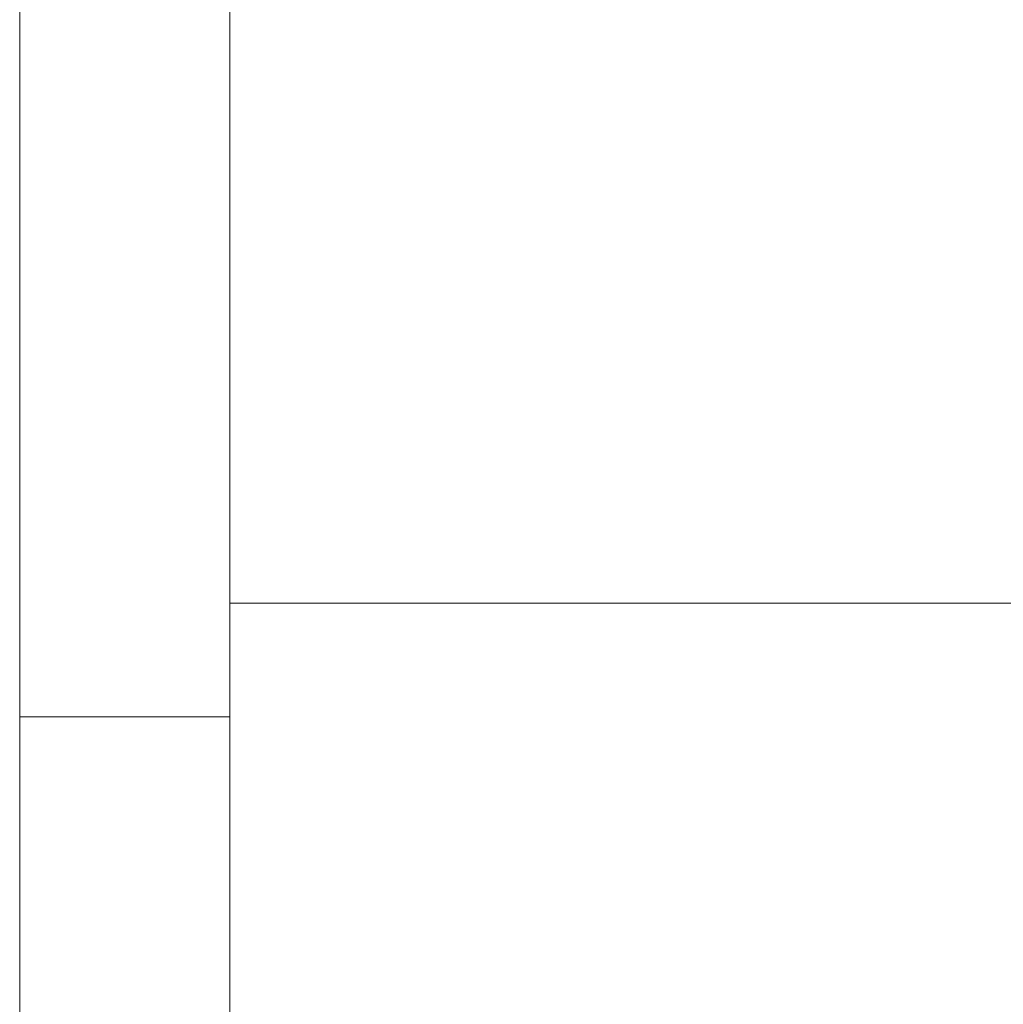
# Model space of a CAD drawing. Header units: inches. Extents: x 1 to 109, y 1 to 85.
# Tile 128 of 256: x 87.2711 to 87.3101, y 15.6328 to 15.6718. Entities that reach past the tile are written whole.
import ezdxf

# ---------------------------------------------------------------- set-up
doc = ezdxf.new("R2010")
doc.units = ezdxf.units.IN
doc.header["$MEASUREMENT"] = 0

msp = doc.modelspace()

# ---------------------------------------------------------------- linework, layer by layer
at = {"color": 7, "linetype": 'Continuous', "lineweight": 15, "ltscale": 5}
for p, q in [((87.271055, 15.606605), (87.271055, 15.723272)), ((87.279388, 15.723272), (87.279388, 15.606605)), ((87.271055, 15.64418), (87.271055, 15.685697)), ((87.279388, 15.681188), (87.279388, 15.648688)), ((87.279388, 15.648688), (87.279388, 15.681188)), ((87.279388, 15.648688), (87.279388, 15.681188)), ((87.279388, 15.648688), (87.279388, 15.644201)), ((87.416888, 15.648688), (87.279388, 15.648688)), ((87.271055, 15.64418), (87.279388, 15.64418))]:
    msp.add_line(p, q, dxfattribs=at)

doc.saveas('drawing.dxf')
